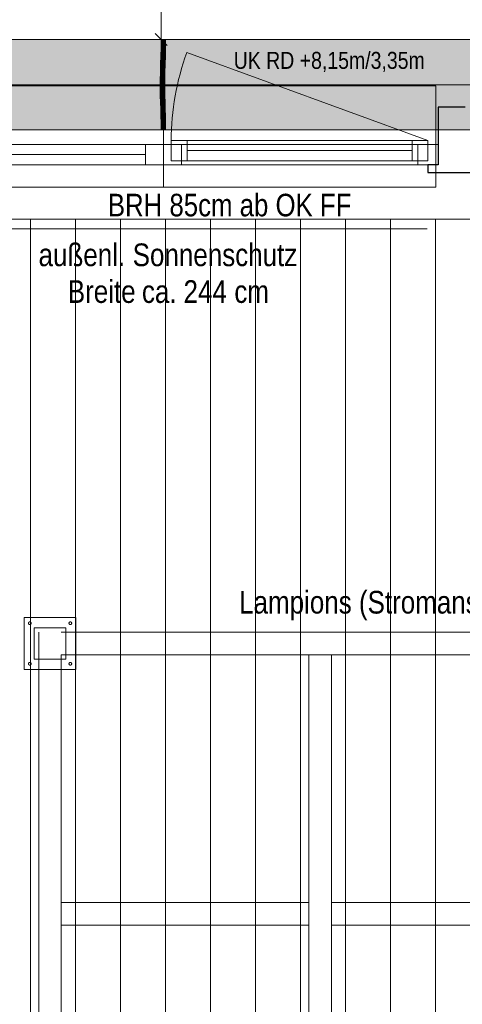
# Model space of a CAD drawing. Extents: x -620 to 300, y 62 to 1107.
# Tile 13 of 256: x -386 to -347, y 295 to 383. Entities that reach past the tile are written whole.
import ezdxf
from ezdxf.lldxf.tags import DXFTag

# ---------------------------------------------------------------- set-up
doc = ezdxf.new("R2010")
doc.units = 0
doc.layers.get('0').update_dxf_attribs({"lineweight": 35})
for name, color, linetype, lineweight, true_color in [('00_Beschriftung UZ', 3, 'Continuous', 13, 0x00ff00), ('30 -33 Aussenwände- 7 Fassade_ Elemente', 7, 'Continuous', 9, 0x00aacc), ('30 -35 Decken- 1 Konstruktion-Träger- Stahlbeton', 7, 'grob-A06G9FRA8I', 13, 0x33aa00), ('70 -72 Beschriftung- 1 Beschriftung allgemein', 7, 'Continuous', 9, 0xff6633), ('70 -76 Bemaßung- 2 Allgemein', 9, 'Continuous', 5, 0x808080), ('E_Leerrohr 20', 7, 'Continuous', 13, 0xcc0099), ('E_Leerrohr 20-Shading', 7, 'Continuous', 13, 0xcc0099)]:
    doc.layers.add(name, color=color, linetype=linetype, lineweight=lineweight, true_color=true_color)
for name, color, linetype, lineweight in [('60- 61 allgemeine Ausstattung- 4 Terrassen', 7, 'Continuous', 9), ('70 -71 Achsen- 1 Gebäudeachsen', 7, 'STRICHPUNKT2-A06G9FR98I', 18), ('Keine-1', 7, 'Continuous', 15)]:
    doc.layers.add(name, color=color, linetype=linetype, lineweight=lineweight)
doc.layers.add('iwb_Schraffur_Unterzug', color=7, linetype='Continuous', lineweight=5, true_color=0xffffcc, plot=False)
doc.styles.get("Standard").update_dxf_attribs({"font": 'ARIALN.TTF'})
tags = doc.linetypes.add('grob-A06G9FRA8I', pattern=[14, 3, -8, 3]).pattern_tags.tags
tags[8:9] = [DXFTag(74, 4), DXFTag(75, 0), DXFTag(340, '0'), DXFTag(46, 0.0), DXFTag(50, 0.0), DXFTag(44, 0.0), DXFTag(45, 0.0)]
tags[6:7] = [DXFTag(74, 4), DXFTag(75, 0), DXFTag(340, '0'), DXFTag(46, 0.0), DXFTag(50, 0.0), DXFTag(44, 0.0), DXFTag(45, 0.0)]
tags[4:5] = [DXFTag(74, 4), DXFTag(75, 0), DXFTag(340, '0'), DXFTag(46, 0.0), DXFTag(50, 0.0), DXFTag(44, 0.0), DXFTag(45, 0.0)]
tags = doc.linetypes.add('STRICHPUNKT2', pattern=[12.7, 6.35, -3.175, 0, -3.175]).pattern_tags.tags
tags[10:11] = [DXFTag(74, 4), DXFTag(75, 0), DXFTag(340, '0'), DXFTag(46, 0.0), DXFTag(50, 0.0), DXFTag(44, 0.0), DXFTag(45, 0.0)]
tags[8:9] = [DXFTag(74, 4), DXFTag(75, 0), DXFTag(340, '0'), DXFTag(46, 0.0), DXFTag(50, 0.0), DXFTag(44, 0.0), DXFTag(45, 0.0)]
tags[6:7] = [DXFTag(74, 4), DXFTag(75, 0), DXFTag(340, '0'), DXFTag(46, 0.0), DXFTag(50, 0.0), DXFTag(44, 0.0), DXFTag(45, 0.0)]
tags[4:5] = [DXFTag(74, 4), DXFTag(75, 0), DXFTag(340, '0'), DXFTag(46, 0.0), DXFTag(50, 0.0), DXFTag(44, 0.0), DXFTag(45, 0.0)]
tags = doc.linetypes.add('STRICHPUNKT2-A06G9FR98I', pattern=[12.7, 6.35, -3.175, 0, -3.175]).pattern_tags.tags
tags[10:11] = [DXFTag(74, 4), DXFTag(75, 0), DXFTag(340, '0'), DXFTag(46, 0.0), DXFTag(50, 0.0), DXFTag(44, 0.0), DXFTag(45, 0.0)]
tags[8:9] = [DXFTag(74, 4), DXFTag(75, 0), DXFTag(340, '0'), DXFTag(46, 0.0), DXFTag(50, 0.0), DXFTag(44, 0.0), DXFTag(45, 0.0)]
tags[6:7] = [DXFTag(74, 4), DXFTag(75, 0), DXFTag(340, '0'), DXFTag(46, 0.0), DXFTag(50, 0.0), DXFTag(44, 0.0), DXFTag(45, 0.0)]
tags[4:5] = [DXFTag(74, 4), DXFTag(75, 0), DXFTag(340, '0'), DXFTag(46, 0.0), DXFTag(50, 0.0), DXFTag(44, 0.0), DXFTag(45, 0.0)]

# ---------------------------------------------------------------- blocks, each defined once
blk = doc.blocks.new('Shading-A06G9FOJ8I', base_point=(-372.937, 378.149))
at = {"layer": 'E_Leerrohr 20-Shading', "color": 223, "true_color": 0xc67fb4}
for points in [[(-373.218, 381.053), (-373.277, 381.053), (-373.224, 380.33), (-373.283, 380.331)], [(-372.877, 381.053), (-372.935, 381.053), (-372.883, 380.325), (-372.941, 380.326)], [(-373.224, 380.33), (-373.283, 380.331), (-373.241, 379.607), (-373.298, 379.608)], [(-373.24, 379.607), (-373.224, 380.33), (-373.241, 379.607)], [(-372.887, 380.325), (-372.941, 380.326), (-372.913, 379.599), (-372.957, 379.6)], [(-372.898, 379.599), (-372.883, 380.325), (-372.913, 379.599), (-372.887, 380.325)], [(-373.241, 379.607), (-373.298, 379.608), (-373.264, 378.883), (-373.318, 378.884)], [(-373.264, 378.883), (-373.26, 378.882), (-373.241, 379.607), (-373.24, 379.607)], [(-373.26, 378.882), (-373.259, 378.882), (-373.24, 379.607)], [(-372.938, 379.6), (-372.957, 379.6), (-372.963, 378.874), (-372.976, 378.875)], [(-372.947, 378.874), (-372.913, 379.599), (-372.963, 378.874), (-372.938, 379.6)], [(-372.918, 378.873), (-372.898, 379.599), (-372.947, 378.874), (-372.913, 379.599)], [(-373.337, 378.158), (-373.272, 378.608), (-373.318, 378.884), (-373.264, 378.883)], [(-373.288, 378.157), (-373.282, 378.287), (-373.337, 378.158), (-373.272, 378.608)], [(-373.278, 378.157), (-373.265, 378.656), (-373.288, 378.157)], [(-373.272, 378.608), (-373.282, 378.287), (-373.266, 378.647), (-373.268, 378.592)], [(-373.264, 378.883), (-373.272, 378.608), (-373.26, 378.882), (-373.266, 378.647)], [(-373.268, 378.592), (-373.265, 378.656), (-373.266, 378.647)], [(-373.266, 378.647), (-373.265, 378.656), (-373.26, 378.882), (-373.259, 378.882)], [(-372.963, 378.874), (-372.976, 378.875), (-372.988, 378.15), (-372.995, 378.151)], [(-372.98, 378.15), (-372.947, 378.874), (-372.988, 378.15), (-372.963, 378.874)], [(-372.937, 378.149), (-372.918, 378.873), (-372.98, 378.15), (-372.947, 378.874)], [(-373.288, 378.157), (-373.337, 378.158), (-373.311, 377.431), (-373.35, 377.431)], [(-373.292, 377.431), (-373.278, 378.157), (-373.311, 377.431), (-373.288, 378.157)], [(-373.006, 377.427), (-372.988, 378.15), (-373.009, 377.427), (-372.993, 378.151)], [(-372.993, 378.151), (-372.995, 378.151), (-373.009, 377.427)], [(-373.003, 377.427), (-372.98, 378.15), (-373.006, 377.427), (-372.988, 378.15)], [(-373.003, 377.427), (-373.002, 377.427), (-372.992, 377.755)], [(-373.002, 377.427), (-372.98, 378.15), (-372.992, 377.755)], [(-373.002, 377.427), (-372.95, 377.427), (-372.98, 378.15), (-372.937, 378.149)], [(-373.316, 376.704), (-373.313, 377.07), (-373.354, 376.704), (-373.352, 377.07)], [(-373.316, 376.704), (-373.354, 376.704), (-373.303, 376.093), (-373.346, 376.092)], [(-373.313, 377.07), (-373.311, 377.431), (-373.352, 377.07), (-373.35, 377.431)], [(-373.295, 376.704), (-373.292, 377.431), (-373.316, 376.704), (-373.311, 377.431)], [(-373.287, 376.093), (-373.295, 376.704), (-373.303, 376.093), (-373.316, 376.704)], [(-373.008, 376.705), (-373.005, 377.064), (-373.012, 376.705), (-373.011, 377.065)], [(-373.008, 376.705), (-373.012, 376.705), (-372.995, 376.099), (-373.004, 376.099)], [(-373.011, 377.065), (-373.009, 377.065), (-373.009, 377.427), (-373.006, 377.427)], [(-373.009, 377.065), (-373.005, 377.064), (-373.006, 377.427), (-373.003, 377.427)], [(-373.008, 376.705), (-372.954, 376.705), (-373.005, 377.064), (-372.952, 377.064)], [(-372.946, 376.1), (-372.954, 376.705), (-372.995, 376.099), (-373.008, 376.705)], [(-373.005, 377.064), (-372.952, 377.064), (-373.002, 377.427), (-372.95, 377.427)], [(-373.005, 377.064), (-373.002, 377.427), (-373.005, 377.138)], [(-373.002, 377.427), (-373.003, 377.427), (-373.005, 377.138)], [(-373.303, 376.093), (-373.346, 376.092), (-373.277, 375.483), (-373.331, 375.482)], [(-373.272, 375.484), (-373.287, 376.093), (-373.277, 375.483), (-373.303, 376.093)], [(-372.969, 375.492), (-372.995, 376.099), (-372.989, 375.491), (-373.004, 376.099)], [(-373.004, 376.099), (-373.004, 376.099), (-372.989, 375.491)], [(-372.931, 375.493), (-372.946, 376.1), (-372.969, 375.492), (-372.995, 376.099)], [(-373.331, 375.482), (-373.31, 375.314), (-373.277, 375.483), (-373.269, 375.315)], [(-373.31, 375.314), (-373.331, 375.482), (-373.326, 375.314)], [(-373.313, 374.873), (-373.254, 374.875), (-373.326, 375.314), (-373.31, 375.314)], [(-373.31, 375.314), (-373.254, 374.875), (-373.269, 375.315), (-373.265, 375.245)], [(-373.265, 375.245), (-373.272, 375.484), (-373.277, 375.483)], [(-372.984, 375.317), (-372.96, 375.317), (-372.989, 375.491), (-372.969, 375.492)], [(-372.971, 374.883), (-372.938, 374.884), (-372.984, 375.317), (-372.96, 375.317)], [(-372.96, 375.317), (-372.926, 375.318), (-372.969, 375.492), (-372.931, 375.493)], [(-372.938, 374.884), (-372.913, 374.885), (-372.96, 375.317), (-372.926, 375.318)], [(-373.254, 374.875), (-373.313, 374.873), (-373.236, 374.267), (-373.295, 374.265)], [(-373.237, 374.267), (-373.295, 374.265), (-373.224, 373.66), (-373.282, 373.659)], [(-373.223, 373.66), (-373.236, 374.267), (-373.224, 373.66), (-373.237, 374.267)], [(-372.938, 374.884), (-372.971, 374.883), (-372.908, 374.275), (-372.954, 374.274)], [(-372.908, 374.275), (-372.954, 374.274), (-372.886, 373.665), (-372.94, 373.664)], [(-372.895, 374.275), (-372.913, 374.885), (-372.908, 374.275), (-372.938, 374.884)], [(-372.882, 373.665), (-372.895, 374.275), (-372.886, 373.665), (-372.908, 374.275)], [(-373.224, 373.66), (-373.282, 373.659), (-373.222, 373.053), (-373.277, 373.053)], [(-373.222, 373.053), (-373.22, 373.053), (-373.224, 373.66), (-373.223, 373.66)], [(-373.22, 373.053), (-373.218, 373.053), (-373.223, 373.66)], [(-372.877, 373.053), (-372.886, 373.665), (-372.935, 373.053), (-372.94, 373.664)], [(-372.877, 373.053), (-372.882, 373.665), (-372.886, 373.665)]]:
    blk.add_solid(points, dxfattribs=at)
at = {"layer": 'E_Leerrohr 20-Shading', "color": 231, "true_color": 0xe17fc9}
for points in [[(-373.077, 381.053), (-373.218, 381.053), (-373.083, 380.328), (-373.224, 380.33)], [(-373.077, 381.053), (-373.083, 380.328), (-373.078, 380.328)], [(-373.078, 380.328), (-373.072, 380.328), (-373.077, 381.053)], [(-373.072, 380.328), (-372.941, 380.326), (-373.077, 381.053), (-372.935, 381.053)], [(-373.179, 380.33), (-373.224, 380.33), (-373.176, 379.605), (-373.24, 379.607)], [(-373.098, 379.603), (-373.083, 380.328), (-373.176, 379.605), (-373.179, 380.33)], [(-373.083, 380.328), (-373.098, 379.603), (-373.094, 379.603)], [(-373.094, 379.603), (-373.083, 379.603), (-373.083, 380.328), (-373.078, 380.328)], [(-373.078, 380.328), (-373.083, 379.603), (-373.072, 380.328), (-373.061, 379.603)], [(-373.061, 379.603), (-372.957, 379.6), (-373.072, 380.328), (-372.941, 380.326)], [(-373.176, 379.605), (-373.24, 379.607), (-373.175, 378.88), (-373.259, 378.882)], [(-373.175, 378.88), (-373.131, 378.879), (-373.176, 379.605), (-373.12, 379.604)], [(-373.131, 378.879), (-373.118, 378.879), (-373.12, 379.604), (-373.098, 379.603)], [(-373.098, 379.603), (-373.118, 378.879), (-373.116, 378.879)], [(-373.106, 378.878), (-373.094, 379.603), (-373.116, 378.879), (-373.098, 379.603)], [(-373.106, 378.878), (-373.089, 378.878), (-373.094, 379.603), (-373.083, 379.603)], [(-373.083, 379.603), (-373.089, 378.878), (-373.061, 379.603), (-373.047, 378.877)], [(-373.047, 378.877), (-372.976, 378.875), (-373.061, 379.603), (-372.957, 379.6)], [(-373.265, 378.656), (-373.278, 378.157), (-373.256, 378.156)], [(-373.265, 378.656), (-373.174, 378.299), (-373.259, 378.882), (-373.175, 378.88)], [(-373.256, 378.156), (-373.174, 378.155), (-373.265, 378.656), (-373.174, 378.299)], [(-373.175, 378.88), (-373.174, 378.299), (-373.131, 378.879), (-373.142, 378.173)], [(-373.142, 378.173), (-373.137, 378.154), (-373.131, 378.879), (-373.118, 378.879)], [(-373.116, 378.879), (-373.118, 378.879), (-373.133, 378.154), (-373.137, 378.154)], [(-373.119, 378.153), (-373.106, 378.878), (-373.133, 378.154), (-373.116, 378.879)], [(-373.119, 378.153), (-373.094, 378.153), (-373.106, 378.878), (-373.089, 378.878)], [(-373.089, 378.878), (-373.094, 378.153), (-373.047, 378.877), (-373.034, 378.152)], [(-373.034, 378.152), (-372.995, 378.151), (-373.047, 378.877), (-372.976, 378.875)], [(-373.256, 378.156), (-373.278, 378.157), (-373.246, 377.43), (-373.292, 377.431)], [(-373.246, 377.43), (-373.169, 377.429), (-373.256, 378.156), (-373.174, 378.155)], [(-373.174, 378.299), (-373.174, 378.155), (-373.142, 378.173), (-373.142, 378.154)], [(-373.174, 378.155), (-373.169, 377.429), (-373.142, 378.154), (-373.15, 377.429)], [(-373.15, 377.429), (-373.137, 378.154), (-373.142, 378.154)], [(-373.133, 378.154), (-373.137, 378.154), (-373.147, 377.429), (-373.15, 377.429)], [(-373.129, 377.429), (-373.119, 378.153), (-373.147, 377.429), (-373.133, 378.154)], [(-373.142, 378.154), (-373.137, 378.154), (-373.142, 378.173)], [(-373.129, 377.429), (-373.098, 377.428), (-373.119, 378.153), (-373.094, 378.153)], [(-373.094, 378.153), (-373.098, 377.428), (-373.034, 378.152), (-373.024, 377.428)], [(-373.034, 378.152), (-373.024, 377.428), (-372.996, 378.151), (-373.017, 377.428)], [(-373.017, 377.428), (-373.009, 377.427), (-372.996, 378.151), (-372.995, 378.151)], [(-373.246, 377.43), (-373.292, 377.431), (-373.244, 376.704), (-373.295, 376.704)], [(-373.244, 376.704), (-373.295, 376.704), (-373.25, 376.094), (-373.287, 376.093)], [(-373.25, 376.094), (-373.147, 376.096), (-373.244, 376.704), (-373.16, 376.704)], [(-373.246, 377.43), (-373.245, 377.069), (-373.169, 377.429), (-373.165, 377.068)], [(-373.245, 377.069), (-373.244, 376.704), (-373.165, 377.068), (-373.16, 376.704)], [(-373.169, 377.429), (-373.165, 377.068), (-373.15, 377.429), (-373.152, 377.067)], [(-373.161, 377.068), (-373.165, 377.068), (-373.157, 376.704), (-373.16, 376.704)], [(-373.152, 377.067), (-373.161, 377.068), (-373.154, 376.704), (-373.157, 376.704)], [(-373.16, 376.704), (-373.147, 376.096), (-373.157, 376.704), (-373.146, 376.096)], [(-373.146, 376.096), (-373.154, 376.704), (-373.157, 376.704)], [(-373.134, 376.704), (-373.152, 377.067), (-373.154, 376.704)], [(-373.134, 376.704), (-373.154, 376.704), (-373.132, 376.096), (-373.146, 376.096)], [(-373.152, 377.067), (-373.131, 377.067), (-373.147, 377.429), (-373.129, 377.429)], [(-373.147, 377.429), (-373.15, 377.429), (-373.152, 377.067)], [(-373.152, 377.067), (-373.134, 376.704), (-373.131, 377.067)], [(-373.132, 376.901), (-373.134, 376.704), (-373.099, 376.901), (-373.099, 376.705)], [(-373.132, 376.096), (-373.097, 376.097), (-373.134, 376.704), (-373.099, 376.705)], [(-373.129, 377.429), (-373.132, 376.901), (-373.098, 377.428), (-373.099, 376.901)], [(-373.024, 377.428), (-373.098, 377.428), (-373.025, 376.705), (-373.099, 376.705)], [(-373.025, 376.705), (-373.099, 376.705), (-373.04, 376.098), (-373.097, 376.097)], [(-373.037, 376.098), (-373.022, 376.705), (-373.04, 376.098), (-373.025, 376.705)], [(-373.022, 376.705), (-373.037, 376.098), (-373.023, 376.568)], [(-373.012, 376.705), (-373.023, 376.569), (-373.017, 376.098), (-373.028, 376.098)], [(-373.024, 377.428), (-373.025, 376.705), (-373.022, 376.809)], [(-373.025, 376.705), (-373.022, 376.705), (-373.022, 376.809)], [(-373.017, 377.428), (-373.024, 377.428), (-373.02, 377.324)], [(-373.02, 377.324), (-373.024, 377.428), (-373.024, 377.221)], [(-373.011, 377.065), (-373.02, 377.324), (-373.022, 376.705), (-373.024, 377.221)], [(-373.022, 376.705), (-373.023, 376.569), (-373.019, 376.705)], [(-373.023, 376.569), (-373.012, 376.705), (-373.019, 376.705)], [(-373.011, 377.065), (-373.022, 376.705), (-373.019, 376.705)], [(-373.009, 377.427), (-373.017, 377.428), (-373.011, 377.065), (-373.02, 377.324)], [(-373.015, 376.902), (-373.019, 376.705), (-373.011, 376.902), (-373.012, 376.705)], [(-373.012, 376.705), (-373.017, 376.098), (-373.004, 376.099)], [(-373.011, 377.065), (-373.015, 376.902), (-373.011, 376.902)], [(-373.25, 376.094), (-373.287, 376.093), (-373.26, 375.484), (-373.272, 375.484)], [(-373.26, 375.484), (-373.131, 375.487), (-373.25, 376.094), (-373.147, 376.096)], [(-373.131, 375.487), (-373.146, 376.096), (-373.147, 376.096)], [(-373.132, 376.096), (-373.146, 376.096), (-373.128, 375.487), (-373.131, 375.487)], [(-373.128, 375.487), (-373.092, 375.488), (-373.132, 376.096), (-373.097, 376.097)], [(-373.037, 376.098), (-373.097, 376.097), (-373.055, 375.489), (-373.092, 375.488)], [(-373.028, 376.098), (-373.037, 376.098), (-373.038, 375.49), (-373.055, 375.489)], [(-373.028, 376.098), (-373.038, 375.49), (-373.017, 376.098), (-373.023, 375.49)], [(-373.037, 376.098), (-373.028, 376.098), (-373.023, 376.568)], [(-373.017, 376.098), (-373.023, 375.49), (-373.004, 376.099), (-372.998, 375.491)], [(-372.998, 375.491), (-372.989, 375.491), (-373.004, 376.099)], [(-373.26, 375.484), (-373.272, 375.484), (-373.265, 375.245)], [(-373.265, 375.245), (-373.113, 374.879), (-373.264, 375.315), (-373.126, 375.316)], [(-373.113, 374.879), (-373.265, 375.245), (-373.254, 374.875)], [(-373.126, 375.316), (-373.131, 375.487), (-373.264, 375.315), (-373.26, 375.484)], [(-373.128, 375.487), (-373.131, 375.487), (-373.126, 375.316)], [(-373.126, 375.316), (-373.09, 375.216), (-373.128, 375.487), (-373.092, 375.488)], [(-373.113, 374.879), (-373.087, 374.88), (-373.126, 375.316), (-373.09, 375.216)], [(-373.055, 375.489), (-373.092, 375.488), (-373.057, 375.432)], [(-373.057, 375.432), (-373.092, 375.488), (-373.066, 375.149), (-373.09, 375.216)], [(-373.066, 375.149), (-373.09, 375.216), (-373.075, 374.88), (-373.087, 374.88)], [(-373.051, 374.881), (-373.046, 375.094), (-373.075, 374.88), (-373.066, 375.149)], [(-373.046, 375.094), (-373.04, 375.405), (-373.066, 375.149), (-373.057, 375.432)], [(-373.04, 375.405), (-373.038, 375.49), (-373.057, 375.432), (-373.055, 375.489)], [(-373.028, 375.043), (-373.046, 375.094), (-373.03, 374.881), (-373.051, 374.881)], [(-373.024, 375.381), (-373.04, 375.405), (-373.028, 375.043), (-373.046, 375.094)], [(-373.023, 375.49), (-373.038, 375.49), (-373.024, 375.381), (-373.04, 375.405)], [(-373.03, 374.881), (-372.992, 374.882), (-373.028, 375.043), (-372.993, 374.943)], [(-373.028, 375.043), (-372.993, 374.943), (-373.024, 375.381), (-372.996, 375.336)], [(-373.024, 375.381), (-372.996, 375.336), (-373.023, 375.49), (-372.998, 375.491)], [(-372.996, 375.336), (-372.984, 375.317), (-372.998, 375.491), (-372.989, 375.491)], [(-372.993, 374.943), (-372.991, 374.937), (-372.996, 375.336), (-372.984, 375.317)], [(-372.992, 374.882), (-372.991, 374.882), (-372.993, 374.943), (-372.991, 374.937)], [(-372.991, 374.937), (-372.971, 374.883), (-372.984, 375.317)], [(-372.991, 374.882), (-372.971, 374.883), (-372.991, 374.937)], [(-373.113, 374.879), (-373.254, 374.875), (-373.095, 374.27), (-373.236, 374.267)], [(-373.095, 374.27), (-373.236, 374.267), (-373.082, 373.662), (-373.223, 373.66)], [(-373.087, 374.88), (-373.113, 374.879), (-373.082, 374.271), (-373.095, 374.27)], [(-373.078, 373.662), (-373.082, 374.271), (-373.079, 373.662), (-373.095, 374.27)], [(-373.095, 374.27), (-373.095, 374.27), (-373.079, 373.662), (-373.082, 373.662)], [(-373.075, 374.88), (-373.087, 374.88), (-373.085, 374.569)], [(-373.051, 374.881), (-373.075, 374.88), (-373.082, 374.271), (-373.085, 374.569)], [(-373.051, 374.881), (-373.082, 374.271), (-373.063, 374.271)], [(-373.082, 374.271), (-373.078, 373.662), (-373.063, 374.271), (-373.073, 373.662)], [(-373.063, 374.271), (-373.073, 373.662), (-373.037, 374.272), (-373.043, 373.662)], [(-373.051, 374.881), (-373.063, 374.271), (-373.03, 374.881), (-373.037, 374.272)], [(-373.043, 373.662), (-373.01, 373.663), (-373.037, 374.272), (-373.001, 374.273)], [(-373.037, 374.272), (-373.001, 374.273), (-373.03, 374.881), (-372.991, 374.882)], [(-373.01, 373.663), (-372.94, 373.664), (-373.001, 374.273), (-372.954, 374.274)], [(-373.001, 374.273), (-372.954, 374.274), (-372.991, 374.882), (-372.971, 374.883)], [(-373.082, 373.662), (-373.223, 373.66), (-373.077, 373.053), (-373.218, 373.053)], [(-373.078, 373.662), (-373.082, 373.662), (-373.077, 373.053)], [(-373.078, 373.662), (-373.077, 373.053), (-373.073, 373.662)], [(-373.077, 373.053), (-373.018, 373.053), (-373.073, 373.662), (-373.01, 373.663)], [(-373.018, 373.053), (-372.935, 373.053), (-373.01, 373.663), (-372.94, 373.664)]]:
    blk.add_solid(points, dxfattribs=at)
blk = doc.blocks.new('Shading-A06G9FOL8I', base_point=(-372.982, 373.841))
at = {"layer": 'E_Leerrohr 20-Shading', "color": 213, "true_color": 0xd67fc0}
for points in [[(-373.077, 373.841), (-373.277, 373.841), (-373.077, 373.053), (-373.277, 373.053)], [(-372.982, 373.841), (-373.077, 373.841), (-372.994, 373.053), (-373.077, 373.053)], [(-372.877, 373.053), (-372.877, 373.841), (-372.994, 373.053), (-372.982, 373.841)], [(-373.077, 373.053), (-373.407, 373.053), (-373.077, 373.041), (-373.407, 373.041)], [(-372.747, 373.053), (-373.077, 373.053), (-372.747, 373.041), (-373.077, 373.041)]]:
    blk.add_solid(points, dxfattribs=at)
blk = doc.blocks.new('Shading-A06G9FON8I', base_point=(-373.077, 381.053))
at = {"layer": 'E_Leerrohr 20-Shading', "color": 213, "true_color": 0xd67fc0}
for points in [[(-373.407, 381.053), (-373.077, 381.053), (-373.407, 381.065), (-373.077, 381.065)], [(-373.277, 380.265), (-373.077, 380.265), (-373.277, 381.053), (-373.077, 381.053)], [(-373.077, 381.053), (-372.747, 381.053), (-373.077, 381.065), (-372.747, 381.065)], [(-373.077, 381.053), (-373.077, 380.265), (-372.877, 381.053), (-372.888, 380.265)], [(-372.888, 380.265), (-372.877, 380.265), (-372.877, 381.053)]]:
    blk.add_solid(points, dxfattribs=at)
blk = doc.blocks.new('Referenz-A06G9FRB8I')
at = {"layer": '00_Beschriftung UZ', "color": 0, "lineweight": 0}
blk.add_solid([(-348.807, 378.383), (-347.475, 381.053), (-346.137, 378.384)], dxfattribs=at)
at = {"layer": '30 -33 Aussenwände- 7 Fassade_ Elemente', "color": 0, "linetype": 'Continuous', "ltscale": 0.13}
for p, q in [((-295.075, 381.053), (-451.075, 381.053)), ((-397.475, 371.753), (-373.075, 371.753)), ((-373.075, 371.753), (-348.675, 371.753)), ((-373.075, 371.753), (-373.075, 369.953)), ((-372.375, 372.103), (-349.575, 372.103)), ((-372.375, 370.303), (-372.375, 372.103)), ((-349.575, 372.103), (-349.575, 370.303)), ((-348.675, 371.753), (-348.675, 369.953)), ((-373.075, 369.953), (-397.475, 369.953)), ((-348.675, 369.953), (-373.075, 369.953)), ((-349.575, 370.303), (-372.375, 370.303)), ((-454.175, 365.113), (-291.975, 365.113))]:
    blk.add_line(p, q, dxfattribs=at)
at = {"layer": '30 -33 Aussenwände- 7 Fassade_ Elemente', "color": 0, "linetype": 'grob-A06G9FRA8I', "ltscale": 0.13}
blk.add_line((-349.575, 372.103), (-371, 379.901), dxfattribs=at)
at = {"layer": '30 -33 Aussenwände- 7 Fassade_ Elemente', "color": 0}
for p, q in [((-373.075, 376.953), (-397.275, 376.953)), ((-348.875, 376.953), (-373.075, 376.953)), ((-373.075, 376.953), (-373.075, 371.753)), ((-348.875, 371.753), (-348.875, 376.953)), ((-395.675, 371.753), (-374.675, 371.753)), ((-374.675, 371.753), (-373.075, 371.753)), ((-374.675, 371.753), (-374.675, 369.953)), ((-373.075, 371.753), (-373.075, 369.953)), ((-371.475, 371.753), (-373.075, 371.753)), ((-372.375, 372.103), (-370.975, 372.103)), ((-372.375, 370.303), (-372.375, 372.103)), ((-371.475, 369.953), (-371.475, 371.753)), ((-370.975, 370.303), (-370.975, 372.103)), ((-370.975, 372.103), (-350.975, 372.103)), ((-350.975, 372.103), (-350.975, 370.303)), ((-350.975, 372.103), (-349.575, 372.103)), ((-350.475, 371.753), (-348.875, 371.753)), ((-350.475, 369.953), (-350.475, 371.753)), ((-349.575, 372.103), (-349.575, 370.303)), ((-348.875, 371.753), (-348.875, 369.953)), ((-395.675, 370.853), (-374.675, 370.853)), ((-350.975, 371.203), (-370.975, 371.203)), ((-374.675, 369.953), (-395.675, 369.953)), ((-373.075, 369.953), (-374.675, 369.953)), ((-373.075, 369.953), (-371.475, 369.953)), ((-373.075, 367.953), (-373.075, 369.953)), ((-370.975, 370.303), (-372.375, 370.303)), ((-350.475, 369.953), (-371.475, 369.953)), ((-350.975, 370.303), (-370.975, 370.303)), ((-349.575, 370.303), (-350.975, 370.303)), ((-348.875, 369.953), (-350.475, 369.953)), ((-348.875, 369.953), (-348.875, 367.953)), ((-373.075, 367.953), (-397.275, 367.953)), ((-348.875, 367.953), (-373.075, 367.953))]:
    blk.add_line(p, q, dxfattribs=at)
at = {"layer": '30 -33 Aussenwände- 7 Fassade_ Elemente', "color": 0, "linetype": 'Continuous', "lineweight": -2, "ltscale": 0.25}
for p, q in [((-346.275, 375.053), (-348.675, 375.053)), ((-348.675, 375.053), (-348.675, 369.953)), ((-348.675, 369.953), (-349.575, 369.953)), ((-349.575, 369.953), (-349.575, 369.253)), ((-349.575, 369.253), (-345.375, 369.253))]:
    blk.add_line(p, q, dxfattribs=at)
at = {"layer": '30 -33 Aussenwände- 7 Fassade_ Elemente', "color": 0, "linetype": 'Continuous', "lineweight": 18, "ltscale": 0.18}
for p, q in [((-374.675, 369.953), (-374.675, 371.753)), ((-374.675, 371.753), (-373.075, 371.753)), ((-373.075, 371.753), (-371.475, 371.753)), ((-373.075, 371.753), (-373.075, 369.953)), ((-372.375, 370.303), (-372.375, 372.103)), ((-372.375, 372.103), (-370.975, 372.103)), ((-371.475, 371.753), (-371.475, 369.953)), ((-370.975, 372.103), (-370.975, 370.303)), ((-350.975, 370.303), (-350.975, 372.103)), ((-350.975, 372.103), (-349.575, 372.103)), ((-350.475, 369.953), (-350.475, 371.753)), ((-350.475, 371.753), (-348.675, 371.753)), ((-349.575, 372.103), (-349.575, 370.303)), ((-348.675, 371.753), (-348.675, 369.953)), ((-374.675, 370.853), (-395.675, 370.853)), ((-370.975, 371.203), (-350.975, 371.203)), ((-373.075, 369.953), (-374.675, 369.953)), ((-371.475, 369.953), (-373.075, 369.953)), ((-370.975, 370.303), (-372.375, 370.303)), ((-349.575, 370.303), (-350.975, 370.303)), ((-348.675, 369.953), (-350.475, 369.953))]:
    blk.add_line(p, q, dxfattribs=at)
at = {"layer": '30 -33 Aussenwände- 7 Fassade_ Elemente', "color": 0, "linetype": 'grob-A06G9FRA8I', "ltscale": 0.13}
blk.add_ellipse((-349.575, 372.103), major_axis=(-21.425, 7.798), ratio=1, start_param=0, end_param=0.349066, dxfattribs=at)
at = {"layer": '30 -35 Decken- 1 Konstruktion-Träger- Stahlbeton', "color": 0}
for p, q in [((-451.575, 381.053), (35.425, 381.053)), ((-451.575, 373.053), (35.425, 373.053))]:
    blk.add_line(p, q, dxfattribs=at)
at = {"layer": '60- 61 allgemeine Ausstattung- 4 Terrassen', "color": 0}
for p, q in [((-286.141, 365.113), (-443.635, 365.113)), ((-384.888, 256.453), (-384.888, 365.113)), ((-380.888, 256.453), (-380.888, 365.113)), ((-376.888, 256.453), (-376.888, 365.113)), ((-372.888, 256.453), (-372.888, 365.113)), ((-368.888, 256.453), (-368.888, 365.113)), ((-364.888, 256.453), (-364.888, 365.113)), ((-360.888, 256.453), (-360.888, 365.113)), ((-356.888, 256.453), (-356.888, 365.113)), ((-352.888, 256.453), (-352.888, 365.113)), ((-348.888, 256.453), (-348.888, 365.113))]:
    blk.add_line(p, q, dxfattribs=at)
at = {"layer": '60- 61 allgemeine Ausstattung- 4 Terrassen', "color": 0, "lineweight": 18}
for p, q in [((-384.541, 328.853), (-381.741, 328.853)), ((-384.541, 326.053), (-384.541, 328.853)), ((-381.741, 328.853), (-381.741, 326.053)), ((-381.741, 326.053), (-384.541, 326.053))]:
    blk.add_line(p, q, dxfattribs=at)
at = {"layer": '60- 61 allgemeine Ausstattung- 4 Terrassen', "color": 0, "linetype": 'grob-A06G9FRA8I', "ltscale": 0.13}
for p, q in [((-384.141, 328.453), (-384.141, 258.453)), ((-382.141, 328.453), (-286.034, 328.453)), ((-382.141, 326.453), (-382.141, 258.453)), ((-286.034, 326.453), (-382.141, 326.453)), ((-360.141, 326.453), (-360.141, 258.453)), ((-358.141, 326.453), (-358.141, 258.453)), ((-382.141, 304.453), (-360.141, 304.453)), ((-358.141, 304.453), (-336.141, 304.453)), ((-360.141, 302.453), (-382.141, 302.453)), ((-336.141, 302.453), (-358.141, 302.453))]:
    blk.add_line(p, q, dxfattribs=at)
at = {"layer": '70 -71 Achsen- 1 Gebäudeachsen', "color": 0, "linetype": 'STRICHPUNKT2-A06G9FR98I', "ltscale": 0.18}
blk.add_line((-538.628, 377.053), (75.968, 377.053), dxfattribs=at)
at = {"layer": '70 -72 Beschriftung- 1 Beschriftung allgemein', "color": 0, "linetype": 'Continuous', "ltscale": 0.13}
blk.add_line((-396.655, 364.261), (-349.655, 364.261), dxfattribs=at)
at = {"layer": '70 -76 Bemaßung- 2 Allgemein', "color": 0, "linetype": 'Continuous', "ltscale": 0.13}
for p, q in [((-373.275, 382.114), (-373.275, 533.493)), ((-373.275, 380.053), (-373.275, 382.114)), ((-370.775, 381.053), (-374.275, 381.053))]:
    blk.add_line(p, q, dxfattribs=at)
at = {"layer": '70 -76 Bemaßung- 2 Allgemein', "color": 0, "linetype": 'Continuous', "lineweight": 20, "ltscale": 0.2}
blk.add_line((-372.745, 380.523), (-373.806, 381.584), dxfattribs=at)
at = {"layer": 'Keine-1', "color": 0, "linetype": 'grob-A06G9FRA8I', "lineweight": 9, "ltscale": 0.13}
for p, q in [((-385.441, 329.753), (-380.841, 329.753)), ((-385.441, 325.153), (-385.441, 329.753)), ((-380.841, 329.753), (-380.841, 325.153)), ((-385.061, 329.253), (-385.06, 329.265)), ((-385.06, 329.241), (-385.061, 329.253)), ((-385.06, 329.265), (-385.058, 329.277)), ((-385.058, 329.23), (-385.06, 329.241)), ((-385.058, 329.277), (-385.055, 329.288)), ((-385.055, 329.218), (-385.058, 329.23)), ((-385.055, 329.288), (-385.051, 329.299)), ((-385.051, 329.207), (-385.055, 329.218)), ((-385.051, 329.299), (-385.046, 329.31)), ((-385.046, 329.197), (-385.051, 329.207)), ((-385.046, 329.31), (-385.04, 329.32)), ((-385.04, 329.186), (-385.046, 329.197)), ((-385.04, 329.32), (-385.033, 329.329)), ((-385.033, 329.177), (-385.04, 329.186)), ((-385.033, 329.329), (-385.025, 329.338)), ((-385.025, 329.168), (-385.033, 329.177)), ((-385.025, 329.338), (-385.017, 329.346)), ((-385.017, 329.16), (-385.025, 329.168)), ((-385.017, 329.346), (-385.007, 329.353)), ((-385.007, 329.153), (-385.017, 329.16)), ((-385.007, 329.353), (-384.997, 329.359)), ((-384.997, 329.147), (-385.007, 329.153)), ((-384.997, 329.359), (-384.986, 329.364)), ((-384.986, 329.142), (-384.997, 329.147)), ((-384.986, 329.364), (-384.975, 329.368)), ((-384.975, 329.138), (-384.986, 329.142)), ((-384.975, 329.368), (-384.964, 329.371)), ((-384.964, 329.135), (-384.975, 329.138)), ((-384.964, 329.371), (-384.952, 329.373)), ((-384.952, 329.134), (-384.964, 329.135)), ((-384.952, 329.373), (-384.941, 329.373)), ((-384.941, 329.133), (-384.952, 329.134)), ((-384.941, 329.373), (-384.929, 329.373)), ((-384.929, 329.134), (-384.941, 329.133)), ((-384.929, 329.373), (-384.917, 329.371)), ((-384.917, 329.135), (-384.929, 329.134)), ((-384.917, 329.371), (-384.906, 329.368)), ((-384.906, 329.138), (-384.917, 329.135)), ((-384.906, 329.368), (-384.895, 329.364)), ((-384.895, 329.142), (-384.906, 329.138)), ((-384.895, 329.364), (-384.884, 329.359)), ((-384.884, 329.147), (-384.895, 329.142)), ((-384.884, 329.359), (-384.874, 329.353)), ((-384.874, 329.153), (-384.884, 329.147)), ((-384.874, 329.353), (-384.864, 329.346)), ((-384.864, 329.16), (-384.874, 329.153)), ((-384.864, 329.346), (-384.856, 329.338)), ((-384.856, 329.168), (-384.864, 329.16)), ((-384.856, 329.338), (-384.848, 329.329)), ((-384.848, 329.177), (-384.856, 329.168)), ((-384.848, 329.329), (-384.841, 329.32)), ((-384.841, 329.186), (-384.848, 329.177)), ((-384.841, 329.32), (-384.835, 329.31)), ((-384.835, 329.197), (-384.841, 329.186)), ((-384.835, 329.31), (-384.83, 329.299)), ((-384.83, 329.207), (-384.835, 329.197)), ((-384.83, 329.299), (-384.826, 329.288)), ((-384.826, 329.218), (-384.83, 329.207)), ((-384.826, 329.288), (-384.823, 329.277)), ((-384.823, 329.23), (-384.826, 329.218)), ((-384.823, 329.277), (-384.821, 329.265)), ((-384.821, 329.241), (-384.823, 329.23)), ((-384.821, 329.265), (-384.821, 329.253)), ((-384.821, 329.253), (-384.821, 329.241)), ((-381.461, 329.253), (-381.46, 329.265)), ((-381.46, 329.241), (-381.461, 329.253)), ((-381.46, 329.265), (-381.458, 329.277)), ((-381.458, 329.23), (-381.46, 329.241)), ((-381.458, 329.277), (-381.455, 329.288)), ((-381.455, 329.218), (-381.458, 329.23)), ((-381.455, 329.288), (-381.451, 329.299)), ((-381.451, 329.207), (-381.455, 329.218)), ((-381.451, 329.299), (-381.446, 329.31)), ((-381.446, 329.197), (-381.451, 329.207)), ((-381.446, 329.31), (-381.44, 329.32)), ((-381.44, 329.186), (-381.446, 329.197)), ((-381.44, 329.32), (-381.433, 329.329)), ((-381.433, 329.177), (-381.44, 329.186)), ((-381.433, 329.329), (-381.425, 329.338)), ((-381.425, 329.168), (-381.433, 329.177)), ((-381.425, 329.338), (-381.417, 329.346)), ((-381.417, 329.16), (-381.425, 329.168)), ((-381.417, 329.346), (-381.407, 329.353)), ((-381.407, 329.153), (-381.417, 329.16)), ((-381.407, 329.353), (-381.397, 329.359)), ((-381.397, 329.147), (-381.407, 329.153)), ((-381.397, 329.359), (-381.386, 329.364)), ((-381.386, 329.142), (-381.397, 329.147)), ((-381.386, 329.364), (-381.375, 329.368)), ((-381.375, 329.138), (-381.386, 329.142)), ((-381.375, 329.368), (-381.364, 329.371)), ((-381.364, 329.135), (-381.375, 329.138)), ((-381.364, 329.371), (-381.352, 329.373)), ((-381.352, 329.134), (-381.364, 329.135)), ((-381.352, 329.373), (-381.341, 329.373)), ((-381.341, 329.133), (-381.352, 329.134)), ((-381.341, 329.373), (-381.329, 329.373)), ((-381.329, 329.134), (-381.341, 329.133)), ((-381.329, 329.373), (-381.317, 329.371)), ((-381.317, 329.135), (-381.329, 329.134)), ((-381.317, 329.371), (-381.306, 329.368)), ((-381.306, 329.138), (-381.317, 329.135)), ((-381.306, 329.368), (-381.295, 329.364)), ((-381.295, 329.142), (-381.306, 329.138)), ((-381.295, 329.364), (-381.284, 329.359)), ((-381.284, 329.147), (-381.295, 329.142)), ((-381.284, 329.359), (-381.274, 329.353)), ((-381.274, 329.153), (-381.284, 329.147)), ((-381.274, 329.353), (-381.264, 329.346)), ((-381.264, 329.16), (-381.274, 329.153)), ((-381.264, 329.346), (-381.256, 329.338)), ((-381.256, 329.168), (-381.264, 329.16)), ((-381.256, 329.338), (-381.248, 329.329)), ((-381.248, 329.177), (-381.256, 329.168)), ((-381.248, 329.329), (-381.241, 329.32)), ((-381.241, 329.186), (-381.248, 329.177)), ((-381.241, 329.32), (-381.235, 329.31)), ((-381.235, 329.197), (-381.241, 329.186)), ((-381.235, 329.31), (-381.23, 329.299)), ((-381.23, 329.207), (-381.235, 329.197)), ((-381.23, 329.299), (-381.226, 329.288)), ((-381.226, 329.218), (-381.23, 329.207)), ((-381.226, 329.288), (-381.223, 329.277)), ((-381.223, 329.23), (-381.226, 329.218)), ((-381.223, 329.277), (-381.221, 329.265)), ((-381.221, 329.241), (-381.223, 329.23)), ((-381.221, 329.265), (-381.221, 329.253)), ((-381.221, 329.253), (-381.221, 329.241)), ((-380.841, 325.153), (-385.441, 325.153)), ((-385.061, 325.653), (-385.06, 325.665)), ((-385.06, 325.641), (-385.061, 325.653)), ((-385.06, 325.665), (-385.058, 325.677)), ((-385.058, 325.63), (-385.06, 325.641)), ((-385.058, 325.677), (-385.055, 325.688)), ((-385.055, 325.618), (-385.058, 325.63)), ((-385.055, 325.688), (-385.051, 325.699)), ((-385.051, 325.607), (-385.055, 325.618)), ((-385.051, 325.699), (-385.046, 325.71)), ((-385.046, 325.597), (-385.051, 325.607)), ((-385.046, 325.71), (-385.04, 325.72)), ((-385.04, 325.586), (-385.046, 325.597)), ((-385.04, 325.72), (-385.033, 325.729)), ((-385.033, 325.577), (-385.04, 325.586)), ((-385.033, 325.729), (-385.025, 325.738)), ((-385.025, 325.568), (-385.033, 325.577)), ((-385.025, 325.738), (-385.017, 325.746)), ((-385.017, 325.56), (-385.025, 325.568)), ((-385.017, 325.746), (-385.007, 325.753)), ((-385.007, 325.553), (-385.017, 325.56)), ((-385.007, 325.753), (-384.997, 325.759)), ((-384.997, 325.547), (-385.007, 325.553)), ((-384.997, 325.759), (-384.986, 325.764)), ((-384.986, 325.542), (-384.997, 325.547)), ((-384.986, 325.764), (-384.975, 325.768)), ((-384.975, 325.538), (-384.986, 325.542)), ((-384.975, 325.768), (-384.964, 325.771)), ((-384.964, 325.535), (-384.975, 325.538)), ((-384.964, 325.771), (-384.952, 325.773)), ((-384.952, 325.534), (-384.964, 325.535)), ((-384.952, 325.773), (-384.941, 325.773)), ((-384.941, 325.533), (-384.952, 325.534)), ((-384.941, 325.773), (-384.929, 325.773)), ((-384.929, 325.534), (-384.941, 325.533)), ((-384.929, 325.773), (-384.917, 325.771)), ((-384.917, 325.535), (-384.929, 325.534)), ((-384.917, 325.771), (-384.906, 325.768)), ((-384.906, 325.538), (-384.917, 325.535)), ((-384.906, 325.768), (-384.895, 325.764)), ((-384.895, 325.542), (-384.906, 325.538)), ((-384.895, 325.764), (-384.884, 325.759)), ((-384.884, 325.547), (-384.895, 325.542)), ((-384.884, 325.759), (-384.874, 325.753)), ((-384.874, 325.553), (-384.884, 325.547)), ((-384.874, 325.753), (-384.864, 325.746)), ((-384.864, 325.56), (-384.874, 325.553)), ((-384.864, 325.746), (-384.856, 325.738)), ((-384.856, 325.568), (-384.864, 325.56)), ((-384.856, 325.738), (-384.848, 325.729)), ((-384.848, 325.577), (-384.856, 325.568)), ((-384.848, 325.729), (-384.841, 325.72)), ((-384.841, 325.586), (-384.848, 325.577)), ((-384.841, 325.72), (-384.835, 325.71)), ((-384.835, 325.597), (-384.841, 325.586)), ((-384.835, 325.71), (-384.83, 325.699)), ((-384.83, 325.607), (-384.835, 325.597)), ((-384.83, 325.699), (-384.826, 325.688)), ((-384.826, 325.618), (-384.83, 325.607)), ((-384.826, 325.688), (-384.823, 325.677)), ((-384.823, 325.63), (-384.826, 325.618)), ((-384.823, 325.677), (-384.821, 325.665)), ((-384.821, 325.641), (-384.823, 325.63)), ((-384.821, 325.665), (-384.821, 325.653)), ((-384.821, 325.653), (-384.821, 325.641)), ((-381.461, 325.653), (-381.46, 325.665)), ((-381.46, 325.641), (-381.461, 325.653)), ((-381.46, 325.665), (-381.458, 325.677)), ((-381.458, 325.63), (-381.46, 325.641)), ((-381.458, 325.677), (-381.455, 325.688)), ((-381.455, 325.618), (-381.458, 325.63)), ((-381.455, 325.688), (-381.451, 325.699)), ((-381.451, 325.607), (-381.455, 325.618)), ((-381.451, 325.699), (-381.446, 325.71)), ((-381.446, 325.597), (-381.451, 325.607)), ((-381.446, 325.71), (-381.44, 325.72)), ((-381.44, 325.586), (-381.446, 325.597)), ((-381.44, 325.72), (-381.433, 325.729)), ((-381.433, 325.577), (-381.44, 325.586)), ((-381.433, 325.729), (-381.425, 325.738)), ((-381.425, 325.568), (-381.433, 325.577)), ((-381.425, 325.738), (-381.417, 325.746)), ((-381.417, 325.56), (-381.425, 325.568)), ((-381.417, 325.746), (-381.407, 325.753)), ((-381.407, 325.553), (-381.417, 325.56)), ((-381.407, 325.753), (-381.397, 325.759)), ((-381.397, 325.547), (-381.407, 325.553)), ((-381.397, 325.759), (-381.386, 325.764)), ((-381.386, 325.542), (-381.397, 325.547)), ((-381.386, 325.764), (-381.375, 325.768)), ((-381.375, 325.538), (-381.386, 325.542)), ((-381.375, 325.768), (-381.364, 325.771)), ((-381.364, 325.535), (-381.375, 325.538)), ((-381.364, 325.771), (-381.352, 325.773)), ((-381.352, 325.534), (-381.364, 325.535)), ((-381.352, 325.773), (-381.341, 325.773)), ((-381.341, 325.533), (-381.352, 325.534)), ((-381.341, 325.773), (-381.329, 325.773)), ((-381.329, 325.534), (-381.341, 325.533)), ((-381.329, 325.773), (-381.317, 325.771)), ((-381.317, 325.535), (-381.329, 325.534)), ((-381.317, 325.771), (-381.306, 325.768)), ((-381.306, 325.538), (-381.317, 325.535)), ((-381.306, 325.768), (-381.295, 325.764)), ((-381.295, 325.542), (-381.306, 325.538)), ((-381.295, 325.764), (-381.284, 325.759)), ((-381.284, 325.547), (-381.295, 325.542)), ((-381.284, 325.759), (-381.274, 325.753)), ((-381.274, 325.553), (-381.284, 325.547)), ((-381.274, 325.753), (-381.264, 325.746)), ((-381.264, 325.56), (-381.274, 325.553)), ((-381.264, 325.746), (-381.256, 325.738)), ((-381.256, 325.568), (-381.264, 325.56)), ((-381.256, 325.738), (-381.248, 325.729)), ((-381.248, 325.577), (-381.256, 325.568)), ((-381.248, 325.729), (-381.241, 325.72)), ((-381.241, 325.586), (-381.248, 325.577)), ((-381.241, 325.72), (-381.235, 325.71)), ((-381.235, 325.597), (-381.241, 325.586)), ((-381.235, 325.71), (-381.23, 325.699)), ((-381.23, 325.607), (-381.235, 325.597)), ((-381.23, 325.699), (-381.226, 325.688)), ((-381.226, 325.618), (-381.23, 325.607)), ((-381.226, 325.688), (-381.223, 325.677)), ((-381.223, 325.63), (-381.226, 325.618)), ((-381.223, 325.677), (-381.221, 325.665)), ((-381.221, 325.641), (-381.223, 325.63)), ((-381.221, 325.665), (-381.221, 325.653)), ((-381.221, 325.653), (-381.221, 325.641))]:
    blk.add_line(p, q, dxfattribs=at)
at = {"layer": '00_Beschriftung UZ', "color": 0, "linetype": 'Continuous', "ltscale": 0.13, "insert": (-366.828, 379.968), "char_height": 1.51033, "attachment_point": 1}
blk.add_mtext('{\\fArial Narrow;UK RD +8,15m/3,35m}', dxfattribs=at)
at = {"layer": '30 -33 Aussenwände- 7 Fassade_ Elemente', "color": 0, "linetype": 'ByBlock', "ltscale": 0.13, "insert": (-378.009, 367.369), "char_height": 2, "attachment_point": 1}
blk.add_mtext('{\\fArial Narrow;BRH 85cm ab OK FF}', dxfattribs=at)
at = {"layer": '60- 61 allgemeine Ausstattung- 4 Terrassen', "color": 0, "linetype": 'Continuous', "ltscale": 0.13, "insert": (-366.347, 332.126), "char_height": 2.01377, "attachment_point": 1}
blk.add_mtext('{\\fArial Narrow;Lampions (Stromanschluss vorsehen)}', dxfattribs=at)
at = {"layer": '70 -72 Beschriftung- 1 Beschriftung allgemein', "color": 0, "linetype": 'Continuous', "ltscale": 0.13, "char_height": 2.01377, "attachment_point": 1}
for s, insert in [('{\\fArial Narrow;außenl.}', (-384.164, 362.961)), ('{\\fArial Narrow;Sonnenschutz}', (-375.803, 362.961)), ('{\\fArial Narrow;Breite}', (-381.566, 359.699)), ('{\\fArial Narrow;ca.}', (-374.98, 359.699)), ('{\\fArial Narrow;244}', (-371.285, 359.699)), ('{\\fArial Narrow;cm}', (-366.771, 359.699))]:
    blk.add_mtext(s, dxfattribs=dict(at, insert=insert))
blk = doc.blocks.new('Referenz-A06G9FRD8I')
at = {"layer": 'iwb_Schraffur_Unterzug', "linetype": 'Continuous', "ltscale": 0.13}
for points in [[(-451.575, 381.053), (75.968, 381.053), (75.968, 376.755)], [(-451.575, 381.053), (75.968, 376.755), (75.968, 373.053)], [(-451.575, 381.053), (75.968, 373.053), (-451.575, 373.053)]]:
    blk.add_solid(points, dxfattribs=at)
blk = doc.blocks.new('Flexrohr-A06G9FY18I')
at = {"color": 0, "linetype": 'ByBlock', "lineweight": -2, "ltscale": 0.13}
for p, q in [((-373.277, 381.053), (-373.283, 380.331)), ((-373.277, 381.053), (-372.877, 381.053)), ((-372.877, 381.053), (-372.883, 380.325)), ((-373.283, 380.331), (-373.298, 379.608)), ((-373.272, 380.256), (-372.896, 380.25)), ((-373.268, 380.655), (-372.892, 380.652)), ((-372.883, 380.325), (-372.898, 379.599)), ((-373.298, 379.608), (-373.318, 378.884)), ((-373.29, 379.458), (-372.914, 379.449)), ((-373.281, 379.857), (-372.905, 379.849)), ((-372.898, 379.599), (-372.918, 378.873)), ((-373.318, 378.884), (-373.337, 378.158)), ((-373.312, 378.658), (-372.936, 378.649)), ((-373.301, 379.058), (-372.925, 379.049)), ((-372.918, 378.873), (-372.937, 378.149)), ((-373.337, 378.158), (-373.35, 377.431)), ((-373.33, 377.857), (-372.954, 377.851)), ((-373.322, 378.258), (-372.946, 378.249)), ((-372.937, 378.149), (-372.95, 377.427)), ((-373.35, 377.431), (-373.354, 376.704)), ((-373.354, 376.704), (-373.346, 376.092)), ((-373.34, 377.055), (-372.964, 377.053)), ((-373.338, 377.456), (-372.962, 377.452)), ((-372.95, 377.427), (-372.954, 376.705)), ((-372.954, 376.705), (-372.946, 376.1)), ((-373.346, 376.092), (-373.331, 375.482)), ((-373.341, 376.653), (-372.965, 376.655)), ((-373.336, 376.251), (-372.96, 376.257)), ((-373.328, 375.85), (-372.952, 375.858)), ((-372.946, 376.1), (-372.931, 375.493)), ((-373.331, 375.482), (-373.313, 374.873)), ((-373.318, 375.449), (-372.942, 375.459)), ((-373.306, 375.049), (-372.93, 375.06)), ((-372.931, 375.493), (-372.913, 374.885)), ((-373.313, 374.873), (-373.295, 374.265)), ((-373.295, 374.265), (-373.282, 373.659)), ((-373.294, 374.649), (-372.918, 374.66)), ((-373.283, 374.25), (-372.907, 374.259)), ((-372.913, 374.885), (-372.895, 374.275)), ((-372.895, 374.275), (-372.882, 373.665)), ((-373.282, 373.659), (-373.277, 373.053)), ((-373.274, 373.851), (-372.898, 373.858)), ((-373.268, 373.453), (-372.892, 373.457)), ((-372.882, 373.665), (-372.877, 373.053)), ((-373.277, 373.053), (-372.877, 373.053)), ((-373.265, 373.055), (-372.889, 373.055))]:
    blk.add_line(p, q, dxfattribs=at)
blk = doc.blocks.new('Enddeckel-A06G9FYD8I')
at = {"color": 0, "linetype": 'ByBlock', "lineweight": -2, "ltscale": 0.13}
for p, q in [((-373.277, 373.841), (-373.277, 373.053)), ((-373.159, 373.841), (-373.277, 373.841)), ((-372.994, 373.841), (-373.159, 373.841)), ((-372.877, 373.841), (-372.994, 373.841)), ((-372.877, 373.053), (-372.877, 373.841)), ((-373.407, 373.053), (-373.407, 373.041)), ((-373.213, 373.053), (-373.407, 373.053)), ((-373.213, 373.041), (-373.407, 373.041)), ((-373.159, 373.053), (-373.277, 373.053)), ((-372.94, 373.053), (-373.213, 373.053)), ((-372.94, 373.041), (-373.213, 373.041)), ((-372.994, 373.053), (-373.159, 373.053)), ((-372.877, 373.053), (-372.994, 373.053)), ((-372.747, 373.053), (-372.94, 373.053)), ((-372.747, 373.041), (-372.94, 373.041)), ((-372.747, 373.041), (-372.747, 373.053))]:
    blk.add_line(p, q, dxfattribs=at)
at = {"color": 0, "linetype": 'STRICHPUNKT2', "lineweight": 5, "ltscale": 0.13}
blk.add_line((-373.077, 373.053), (-373.077, 373.841), dxfattribs=at)
blk = doc.blocks.new('Enddeckel-A06G9FYJ8I')
at = {"color": 0, "linetype": 'ByBlock', "lineweight": -2, "ltscale": 0.13}
for p, q in [((-373.407, 381.065), (-373.407, 381.053)), ((-373.407, 381.065), (-373.213, 381.065)), ((-373.407, 381.053), (-373.213, 381.053)), ((-373.277, 381.053), (-373.277, 380.265)), ((-373.277, 381.053), (-373.159, 381.053)), ((-373.213, 381.065), (-372.94, 381.065)), ((-373.213, 381.053), (-372.94, 381.053)), ((-373.159, 381.053), (-372.994, 381.053)), ((-372.994, 381.053), (-372.877, 381.053)), ((-372.94, 381.065), (-372.747, 381.065)), ((-372.94, 381.053), (-372.747, 381.053)), ((-372.877, 380.265), (-372.877, 381.053)), ((-372.747, 381.053), (-372.747, 381.065)), ((-373.277, 380.265), (-373.159, 380.265)), ((-373.159, 380.265), (-372.994, 380.265)), ((-372.994, 380.265), (-372.877, 380.265))]:
    blk.add_line(p, q, dxfattribs=at)
at = {"color": 0, "linetype": 'STRICHPUNKT2', "lineweight": 5, "ltscale": 0.13}
blk.add_line((-373.077, 381.053), (-373.077, 380.265), dxfattribs=at)

msp = doc.modelspace()

# ---------------------------------------------------------------- block references
at = {"color": 8, "lineweight": 25, "ltscale": 0.25, "true_color": 0x808080}
for name in ['Referenz-A06G9FRB8I', 'Referenz-A06G9FRD8I']:
    msp.add_blockref(name, (0, 0), dxfattribs=at)
at = {"layer": 'E_Leerrohr 20'}
for name, p in [('Shading-A06G9FON8I', (-373.077, 381.053)), ('Shading-A06G9FOJ8I', (-372.937, 378.149)), ('Shading-A06G9FOL8I', (-372.982, 373.841))]:
    msp.add_blockref(name, p, dxfattribs=at)
at = {"layer": 'E_Leerrohr 20', "ltscale": 0.13}
for name in ['Enddeckel-A06G9FYJ8I', 'Flexrohr-A06G9FY18I', 'Enddeckel-A06G9FYD8I']:
    msp.add_blockref(name, (0, 0), dxfattribs=at)

doc.saveas('drawing.dxf')
